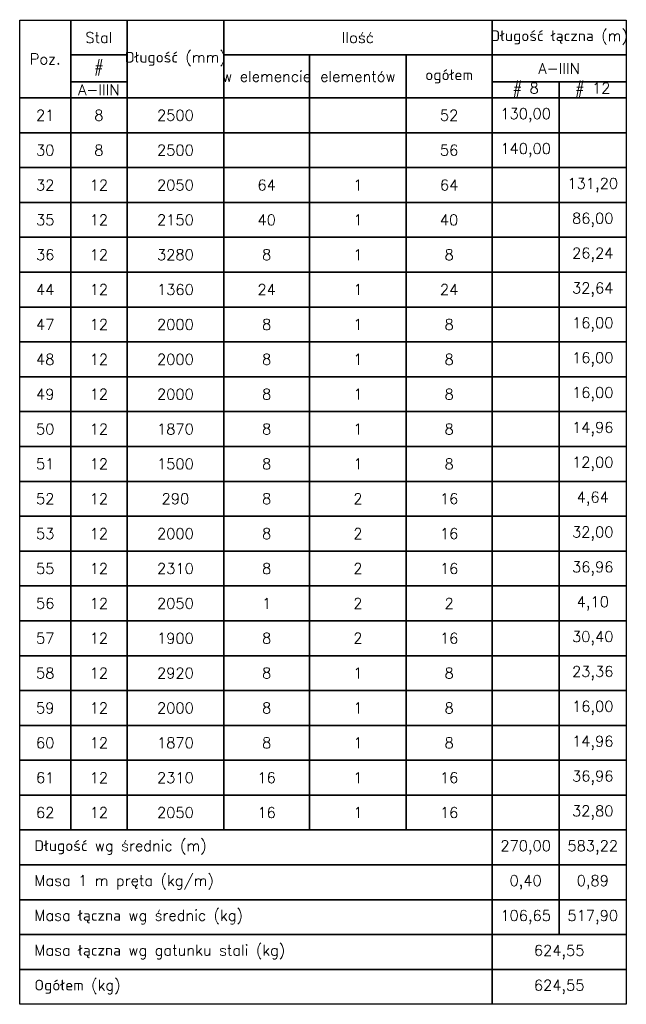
# Model space of a CAD drawing. Extents: x 40861 to 114399, y -71497 to -5875.
# Tile 39 of 45: x 108867 to 111127, y -32484 to -28812. Entities that reach past the tile are written whole.
import ezdxf

# ---------------------------------------------------------------- set-up
doc = ezdxf.new("R2010")
doc.units = 0
doc.header["$LTSCALE"] = 10
doc.header["$MEASUREMENT"] = 0
doc.layers.add('RCAD_tabele zbrojenia', color=7, linetype='Continuous')
doc.styles.add('style2', font='simplex.shx', dxfattribs={"height": 40})

msp = doc.modelspace()

# ---------------------------------------------------------------- linework, layer by layer
at = {"layer": 'RCAD_tabele zbrojenia', "color": 242}
for p, q in [((108867.47354, -28813.97215), (111127.47354, -28813.97215)), ((108867.47354, -32483.97215), (108867.47354, -28813.97215)), ((108867.47354, -28813.97215), (109057.47354, -28813.97215)), ((108867.47354, -29103.97215), (108867.47354, -28813.97215)), ((109057.47354, -28813.97215), (109057.47354, -29103.97215)), ((109057.47354, -28813.97215), (109267.47354, -28813.97215)), ((109057.47354, -28943.97215), (109057.47354, -28813.97215)), ((109267.47354, -28813.97215), (109627.47354, -28813.97215)), ((109267.47354, -29103.97215), (109267.47354, -28813.97215)), ((109267.47354, -28813.97215), (109267.47354, -28943.97215)), ((109627.47354, -28813.97215), (109627.47354, -29103.97215)), ((109627.47354, -28813.97215), (110627.47354, -28813.97215)), ((109627.47354, -28943.97215), (109627.47354, -28813.97215)), ((110627.47354, -28813.97215), (110627.47354, -28943.97215)), ((110627.47354, -28813.97215), (111127.47354, -28813.97215)), ((110627.47354, -28943.97215), (110627.47354, -28813.97215)), ((111127.47354, -28813.97215), (111127.47354, -32483.97215)), ((111127.47354, -28813.97215), (111127.47354, -28943.97215)), ((109267.47354, -28943.97215), (109057.47354, -28943.97215)), ((109057.47354, -28943.97215), (109267.47354, -28943.97215)), ((109057.47354, -29043.97215), (109057.47354, -28943.97215)), ((109267.47354, -28943.97215), (109267.47354, -29043.97215)), ((110627.47354, -28943.97215), (109627.47354, -28943.97215)), ((109627.47354, -28943.97215), (109947.47354, -28943.97215)), ((109627.47354, -29103.97215), (109627.47354, -28943.97215)), ((109947.47354, -28943.97215), (110307.47354, -28943.97215)), ((109947.47354, -29103.97215), (109947.47354, -28943.97215)), ((109947.47354, -28943.97215), (109947.47354, -29103.97215)), ((110307.47354, -28943.97215), (110627.47354, -28943.97215)), ((110307.47354, -29103.97215), (110307.47354, -28943.97215)), ((110307.47354, -28943.97215), (110307.47354, -29103.97215)), ((110627.47354, -28943.97215), (110627.47354, -29103.97215)), ((111127.47354, -28943.97215), (110627.47354, -28943.97215)), ((110627.47354, -28943.97215), (111127.47354, -28943.97215)), ((110627.47354, -29043.97215), (110627.47354, -28943.97215)), ((111127.47354, -28943.97215), (111127.47354, -29043.97215)), ((109267.47354, -29043.97215), (109057.47354, -29043.97215)), ((109057.47354, -29043.97215), (109267.47354, -29043.97215)), ((109057.47354, -29103.97215), (109057.47354, -29043.97215)), ((109267.47354, -29043.97215), (109267.47354, -29103.97215)), ((111127.47354, -29043.97215), (110627.47354, -29043.97215)), ((110627.47354, -29043.97215), (110877.47354, -29043.97215)), ((110627.47354, -29103.97215), (110627.47354, -29043.97215)), ((110877.47354, -29043.97215), (110877.47354, -29103.97215)), ((110877.47354, -29043.97215), (111127.47354, -29043.97215)), ((110877.47354, -29103.97215), (110877.47354, -29043.97215)), ((111127.47354, -29043.97215), (111127.47354, -29103.97215)), ((109057.47354, -29103.97215), (108867.47354, -29103.97215)), ((108867.47354, -29103.97215), (109057.47354, -29103.97215)), ((108867.47354, -29233.97215), (108867.47354, -29103.97215)), ((109267.47354, -29103.97215), (109057.47354, -29103.97215)), ((109057.47354, -29103.97215), (109057.47354, -29233.97215)), ((109057.47354, -29103.97215), (109267.47354, -29103.97215)), ((109057.47354, -29233.97215), (109057.47354, -29103.97215)), ((109627.47354, -29103.97215), (109267.47354, -29103.97215)), ((109267.47354, -29103.97215), (109267.47354, -29233.97215)), ((109267.47354, -29103.97215), (109627.47354, -29103.97215)), ((109267.47354, -29233.97215), (109267.47354, -29103.97215)), ((109947.47354, -29103.97215), (109627.47354, -29103.97215)), ((109627.47354, -29103.97215), (109627.47354, -29233.97215)), ((109627.47354, -29103.97215), (109947.47354, -29103.97215)), ((109627.47354, -29233.97215), (109627.47354, -29103.97215)), ((110307.47354, -29103.97215), (109947.47354, -29103.97215)), ((109947.47354, -29103.97215), (109947.47354, -29233.97215)), ((109947.47354, -29103.97215), (110307.47354, -29103.97215)), ((109947.47354, -29233.97215), (109947.47354, -29103.97215)), ((110627.47354, -29103.97215), (110307.47354, -29103.97215)), ((110307.47354, -29103.97215), (110307.47354, -29233.97215)), ((110307.47354, -29103.97215), (110627.47354, -29103.97215)), ((110307.47354, -29233.97215), (110307.47354, -29103.97215)), ((110877.47354, -29103.97215), (110627.47354, -29103.97215)), ((110627.47354, -29103.97215), (110627.47354, -29233.97215)), ((110627.47354, -29103.97215), (110877.47354, -29103.97215)), ((110627.47354, -29233.97215), (110627.47354, -29103.97215)), ((111127.47354, -29103.97215), (110877.47354, -29103.97215)), ((110877.47354, -29103.97215), (110877.47354, -29233.97215)), ((110877.47354, -29103.97215), (111127.47354, -29103.97215)), ((110877.47354, -29233.97215), (110877.47354, -29103.97215)), ((111127.47354, -29103.97215), (111127.47354, -29233.97215)), ((109057.47354, -29233.97215), (108867.47354, -29233.97215)), ((108867.47354, -29233.97215), (109057.47354, -29233.97215)), ((108867.47354, -29363.97215), (108867.47354, -29233.97215)), ((109267.47354, -29233.97215), (109057.47354, -29233.97215)), ((109057.47354, -29233.97215), (109057.47354, -29363.97215)), ((109057.47354, -29233.97215), (109267.47354, -29233.97215)), ((109057.47354, -29363.97215), (109057.47354, -29233.97215)), ((109627.47354, -29233.97215), (109267.47354, -29233.97215)), ((109267.47354, -29233.97215), (109267.47354, -29363.97215)), ((109267.47354, -29233.97215), (109627.47354, -29233.97215)), ((109267.47354, -29363.97215), (109267.47354, -29233.97215)), ((109947.47354, -29233.97215), (109627.47354, -29233.97215)), ((109627.47354, -29233.97215), (109627.47354, -29363.97215)), ((109627.47354, -29233.97215), (109947.47354, -29233.97215)), ((109627.47354, -29363.97215), (109627.47354, -29233.97215)), ((110307.47354, -29233.97215), (109947.47354, -29233.97215)), ((109947.47354, -29233.97215), (109947.47354, -29363.97215)), ((109947.47354, -29233.97215), (110307.47354, -29233.97215)), ((109947.47354, -29363.97215), (109947.47354, -29233.97215)), ((110627.47354, -29233.97215), (110307.47354, -29233.97215)), ((110307.47354, -29233.97215), (110307.47354, -29363.97215)), ((110307.47354, -29233.97215), (110627.47354, -29233.97215)), ((110307.47354, -29363.97215), (110307.47354, -29233.97215)), ((110877.47354, -29233.97215), (110627.47354, -29233.97215)), ((110627.47354, -29233.97215), (110627.47354, -29363.97215)), ((110627.47354, -29233.97215), (110877.47354, -29233.97215)), ((110627.47354, -29363.97215), (110627.47354, -29233.97215)), ((111127.47354, -29233.97215), (110877.47354, -29233.97215)), ((110877.47354, -29233.97215), (110877.47354, -29363.97215)), ((110877.47354, -29233.97215), (111127.47354, -29233.97215)), ((110877.47354, -29363.97215), (110877.47354, -29233.97215)), ((111127.47354, -29233.97215), (111127.47354, -29363.97215)), ((109057.47354, -29363.97215), (108867.47354, -29363.97215)), ((108867.47354, -29363.97215), (109057.47354, -29363.97215)), ((108867.47354, -29493.97215), (108867.47354, -29363.97215)), ((109267.47354, -29363.97215), (109057.47354, -29363.97215)), ((109057.47354, -29363.97215), (109057.47354, -29493.97215)), ((109057.47354, -29363.97215), (109267.47354, -29363.97215)), ((109057.47354, -29493.97215), (109057.47354, -29363.97215)), ((109627.47354, -29363.97215), (109267.47354, -29363.97215)), ((109267.47354, -29363.97215), (109267.47354, -29493.97215)), ((109267.47354, -29363.97215), (109627.47354, -29363.97215)), ((109267.47354, -29493.97215), (109267.47354, -29363.97215)), ((109947.47354, -29363.97215), (109627.47354, -29363.97215)), ((109627.47354, -29363.97215), (109627.47354, -29493.97215)), ((109627.47354, -29363.97215), (109947.47354, -29363.97215)), ((109627.47354, -29493.97215), (109627.47354, -29363.97215)), ((110307.47354, -29363.97215), (109947.47354, -29363.97215)), ((109947.47354, -29363.97215), (109947.47354, -29493.97215)), ((109947.47354, -29363.97215), (110307.47354, -29363.97215)), ((109947.47354, -29493.97215), (109947.47354, -29363.97215)), ((110627.47354, -29363.97215), (110307.47354, -29363.97215)), ((110307.47354, -29363.97215), (110307.47354, -29493.97215)), ((110307.47354, -29363.97215), (110627.47354, -29363.97215)), ((110307.47354, -29493.97215), (110307.47354, -29363.97215)), ((110877.47354, -29363.97215), (110627.47354, -29363.97215)), ((110627.47354, -29363.97215), (110627.47354, -29493.97215)), ((110627.47354, -29363.97215), (110877.47354, -29363.97215)), ((110627.47354, -29493.97215), (110627.47354, -29363.97215)), ((111127.47354, -29363.97215), (110877.47354, -29363.97215)), ((110877.47354, -29363.97215), (110877.47354, -29493.97215)), ((110877.47354, -29363.97215), (111127.47354, -29363.97215)), ((110877.47354, -29493.97215), (110877.47354, -29363.97215)), ((111127.47354, -29363.97215), (111127.47354, -29493.97215)), ((109057.47354, -29493.97215), (108867.47354, -29493.97215)), ((108867.47354, -29493.97215), (109057.47354, -29493.97215)), ((108867.47354, -29623.97215), (108867.47354, -29493.97215)), ((109267.47354, -29493.97215), (109057.47354, -29493.97215)), ((109057.47354, -29493.97215), (109057.47354, -29623.97215)), ((109057.47354, -29493.97215), (109267.47354, -29493.97215)), ((109057.47354, -29623.97215), (109057.47354, -29493.97215)), ((109627.47354, -29493.97215), (109267.47354, -29493.97215)), ((109267.47354, -29493.97215), (109267.47354, -29623.97215)), ((109267.47354, -29493.97215), (109627.47354, -29493.97215)), ((109267.47354, -29623.97215), (109267.47354, -29493.97215)), ((109947.47354, -29493.97215), (109627.47354, -29493.97215)), ((109627.47354, -29493.97215), (109627.47354, -29623.97215)), ((109627.47354, -29493.97215), (109947.47354, -29493.97215)), ((109627.47354, -29623.97215), (109627.47354, -29493.97215)), ((110307.47354, -29493.97215), (109947.47354, -29493.97215)), ((109947.47354, -29493.97215), (109947.47354, -29623.97215)), ((109947.47354, -29493.97215), (110307.47354, -29493.97215)), ((109947.47354, -29623.97215), (109947.47354, -29493.97215)), ((110627.47354, -29493.97215), (110307.47354, -29493.97215)), ((110307.47354, -29493.97215), (110307.47354, -29623.97215)), ((110307.47354, -29493.97215), (110627.47354, -29493.97215)), ((110307.47354, -29623.97215), (110307.47354, -29493.97215)), ((110877.47354, -29493.97215), (110627.47354, -29493.97215)), ((110627.47354, -29493.97215), (110627.47354, -29623.97215)), ((110627.47354, -29493.97215), (110877.47354, -29493.97215)), ((110627.47354, -29623.97215), (110627.47354, -29493.97215)), ((111127.47354, -29493.97215), (110877.47354, -29493.97215)), ((110877.47354, -29493.97215), (110877.47354, -29623.97215)), ((110877.47354, -29493.97215), (111127.47354, -29493.97215)), ((110877.47354, -29623.97215), (110877.47354, -29493.97215)), ((111127.47354, -29493.97215), (111127.47354, -29623.97215)), ((109057.47354, -29623.97215), (108867.47354, -29623.97215)), ((108867.47354, -29623.97215), (109057.47354, -29623.97215)), ((108867.47354, -29753.97215), (108867.47354, -29623.97215)), ((109267.47354, -29623.97215), (109057.47354, -29623.97215)), ((109057.47354, -29623.97215), (109057.47354, -29753.97215)), ((109057.47354, -29623.97215), (109267.47354, -29623.97215)), ((109057.47354, -29753.97215), (109057.47354, -29623.97215)), ((109627.47354, -29623.97215), (109267.47354, -29623.97215)), ((109267.47354, -29623.97215), (109267.47354, -29753.97215)), ((109267.47354, -29623.97215), (109627.47354, -29623.97215)), ((109267.47354, -29753.97215), (109267.47354, -29623.97215)), ((109947.47354, -29623.97215), (109627.47354, -29623.97215)), ((109627.47354, -29623.97215), (109627.47354, -29753.97215)), ((109627.47354, -29623.97215), (109947.47354, -29623.97215)), ((109627.47354, -29753.97215), (109627.47354, -29623.97215)), ((110307.47354, -29623.97215), (109947.47354, -29623.97215)), ((109947.47354, -29623.97215), (109947.47354, -29753.97215)), ((109947.47354, -29623.97215), (110307.47354, -29623.97215)), ((109947.47354, -29753.97215), (109947.47354, -29623.97215)), ((110627.47354, -29623.97215), (110307.47354, -29623.97215)), ((110307.47354, -29623.97215), (110307.47354, -29753.97215)), ((110307.47354, -29623.97215), (110627.47354, -29623.97215)), ((110307.47354, -29753.97215), (110307.47354, -29623.97215)), ((110877.47354, -29623.97215), (110627.47354, -29623.97215)), ((110627.47354, -29623.97215), (110627.47354, -29753.97215)), ((110627.47354, -29623.97215), (110877.47354, -29623.97215)), ((110627.47354, -29753.97215), (110627.47354, -29623.97215)), ((111127.47354, -29623.97215), (110877.47354, -29623.97215)), ((110877.47354, -29623.97215), (110877.47354, -29753.97215)), ((110877.47354, -29623.97215), (111127.47354, -29623.97215)), ((110877.47354, -29753.97215), (110877.47354, -29623.97215)), ((111127.47354, -29623.97215), (111127.47354, -29753.97215)), ((109057.47354, -29753.97215), (108867.47354, -29753.97215)), ((108867.47354, -29753.97215), (109057.47354, -29753.97215)), ((108867.47354, -29883.97215), (108867.47354, -29753.97215)), ((109267.47354, -29753.97215), (109057.47354, -29753.97215)), ((109057.47354, -29753.97215), (109057.47354, -29883.97215)), ((109057.47354, -29753.97215), (109267.47354, -29753.97215)), ((109057.47354, -29883.97215), (109057.47354, -29753.97215)), ((109627.47354, -29753.97215), (109267.47354, -29753.97215)), ((109267.47354, -29753.97215), (109267.47354, -29883.97215)), ((109267.47354, -29753.97215), (109627.47354, -29753.97215)), ((109267.47354, -29883.97215), (109267.47354, -29753.97215)), ((109947.47354, -29753.97215), (109627.47354, -29753.97215)), ((109627.47354, -29753.97215), (109627.47354, -29883.97215)), ((109627.47354, -29753.97215), (109947.47354, -29753.97215)), ((109627.47354, -29883.97215), (109627.47354, -29753.97215)), ((110307.47354, -29753.97215), (109947.47354, -29753.97215)), ((109947.47354, -29753.97215), (109947.47354, -29883.97215)), ((109947.47354, -29753.97215), (110307.47354, -29753.97215)), ((109947.47354, -29883.97215), (109947.47354, -29753.97215)), ((110627.47354, -29753.97215), (110307.47354, -29753.97215)), ((110307.47354, -29753.97215), (110307.47354, -29883.97215)), ((110307.47354, -29753.97215), (110627.47354, -29753.97215)), ((110307.47354, -29883.97215), (110307.47354, -29753.97215)), ((110877.47354, -29753.97215), (110627.47354, -29753.97215)), ((110627.47354, -29753.97215), (110627.47354, -29883.97215)), ((110627.47354, -29753.97215), (110877.47354, -29753.97215)), ((110627.47354, -29883.97215), (110627.47354, -29753.97215)), ((111127.47354, -29753.97215), (110877.47354, -29753.97215)), ((110877.47354, -29753.97215), (110877.47354, -29883.97215)), ((110877.47354, -29753.97215), (111127.47354, -29753.97215)), ((110877.47354, -29883.97215), (110877.47354, -29753.97215)), ((111127.47354, -29753.97215), (111127.47354, -29883.97215)), ((109057.47354, -29883.97215), (108867.47354, -29883.97215)), ((108867.47354, -29883.97215), (109057.47354, -29883.97215)), ((108867.47354, -30013.97215), (108867.47354, -29883.97215)), ((109267.47354, -29883.97215), (109057.47354, -29883.97215)), ((109057.47354, -29883.97215), (109057.47354, -30013.97215)), ((109057.47354, -29883.97215), (109267.47354, -29883.97215)), ((109057.47354, -30013.97215), (109057.47354, -29883.97215)), ((109627.47354, -29883.97215), (109267.47354, -29883.97215)), ((109267.47354, -29883.97215), (109267.47354, -30013.97215)), ((109267.47354, -29883.97215), (109627.47354, -29883.97215)), ((109267.47354, -30013.97215), (109267.47354, -29883.97215)), ((109947.47354, -29883.97215), (109627.47354, -29883.97215)), ((109627.47354, -29883.97215), (109627.47354, -30013.97215)), ((109627.47354, -29883.97215), (109947.47354, -29883.97215)), ((109627.47354, -30013.97215), (109627.47354, -29883.97215)), ((110307.47354, -29883.97215), (109947.47354, -29883.97215)), ((109947.47354, -29883.97215), (109947.47354, -30013.97215)), ((109947.47354, -29883.97215), (110307.47354, -29883.97215)), ((109947.47354, -30013.97215), (109947.47354, -29883.97215)), ((110627.47354, -29883.97215), (110307.47354, -29883.97215)), ((110307.47354, -29883.97215), (110307.47354, -30013.97215)), ((110307.47354, -29883.97215), (110627.47354, -29883.97215)), ((110307.47354, -30013.97215), (110307.47354, -29883.97215)), ((110877.47354, -29883.97215), (110627.47354, -29883.97215)), ((110627.47354, -29883.97215), (110627.47354, -30013.97215)), ((110627.47354, -29883.97215), (110877.47354, -29883.97215)), ((110627.47354, -30013.97215), (110627.47354, -29883.97215)), ((111127.47354, -29883.97215), (110877.47354, -29883.97215)), ((110877.47354, -29883.97215), (110877.47354, -30013.97215)), ((110877.47354, -29883.97215), (111127.47354, -29883.97215)), ((110877.47354, -30013.97215), (110877.47354, -29883.97215)), ((111127.47354, -29883.97215), (111127.47354, -30013.97215)), ((109057.47354, -30013.97215), (108867.47354, -30013.97215)), ((108867.47354, -30013.97215), (109057.47354, -30013.97215)), ((108867.47354, -30143.97215), (108867.47354, -30013.97215)), ((109267.47354, -30013.97215), (109057.47354, -30013.97215)), ((109057.47354, -30013.97215), (109057.47354, -30143.97215)), ((109057.47354, -30013.97215), (109267.47354, -30013.97215)), ((109057.47354, -30143.97215), (109057.47354, -30013.97215)), ((109627.47354, -30013.97215), (109267.47354, -30013.97215)), ((109267.47354, -30013.97215), (109267.47354, -30143.97215)), ((109267.47354, -30013.97215), (109627.47354, -30013.97215)), ((109267.47354, -30143.97215), (109267.47354, -30013.97215)), ((109947.47354, -30013.97215), (109627.47354, -30013.97215)), ((109627.47354, -30013.97215), (109627.47354, -30143.97215)), ((109627.47354, -30013.97215), (109947.47354, -30013.97215)), ((109627.47354, -30143.97215), (109627.47354, -30013.97215)), ((110307.47354, -30013.97215), (109947.47354, -30013.97215)), ((109947.47354, -30013.97215), (109947.47354, -30143.97215)), ((109947.47354, -30013.97215), (110307.47354, -30013.97215)), ((109947.47354, -30143.97215), (109947.47354, -30013.97215)), ((110627.47354, -30013.97215), (110307.47354, -30013.97215)), ((110307.47354, -30013.97215), (110307.47354, -30143.97215)), ((110307.47354, -30013.97215), (110627.47354, -30013.97215)), ((110307.47354, -30143.97215), (110307.47354, -30013.97215)), ((110877.47354, -30013.97215), (110627.47354, -30013.97215)), ((110627.47354, -30013.97215), (110627.47354, -30143.97215)), ((110627.47354, -30013.97215), (110877.47354, -30013.97215)), ((110627.47354, -30143.97215), (110627.47354, -30013.97215)), ((111127.47354, -30013.97215), (110877.47354, -30013.97215)), ((110877.47354, -30013.97215), (110877.47354, -30143.97215)), ((110877.47354, -30013.97215), (111127.47354, -30013.97215)), ((110877.47354, -30143.97215), (110877.47354, -30013.97215)), ((111127.47354, -30013.97215), (111127.47354, -30143.97215)), ((109057.47354, -30143.97215), (108867.47354, -30143.97215)), ((108867.47354, -30143.97215), (109057.47354, -30143.97215)), ((108867.47354, -30273.97215), (108867.47354, -30143.97215)), ((109267.47354, -30143.97215), (109057.47354, -30143.97215)), ((109057.47354, -30143.97215), (109057.47354, -30273.97215)), ((109057.47354, -30143.97215), (109267.47354, -30143.97215)), ((109057.47354, -30273.97215), (109057.47354, -30143.97215)), ((109627.47354, -30143.97215), (109267.47354, -30143.97215)), ((109267.47354, -30143.97215), (109267.47354, -30273.97215)), ((109267.47354, -30143.97215), (109627.47354, -30143.97215)), ((109267.47354, -30273.97215), (109267.47354, -30143.97215)), ((109947.47354, -30143.97215), (109627.47354, -30143.97215)), ((109627.47354, -30143.97215), (109627.47354, -30273.97215)), ((109627.47354, -30143.97215), (109947.47354, -30143.97215)), ((109627.47354, -30273.97215), (109627.47354, -30143.97215)), ((110307.47354, -30143.97215), (109947.47354, -30143.97215)), ((109947.47354, -30143.97215), (109947.47354, -30273.97215)), ((109947.47354, -30143.97215), (110307.47354, -30143.97215)), ((109947.47354, -30273.97215), (109947.47354, -30143.97215)), ((110627.47354, -30143.97215), (110307.47354, -30143.97215)), ((110307.47354, -30143.97215), (110307.47354, -30273.97215)), ((110307.47354, -30143.97215), (110627.47354, -30143.97215)), ((110307.47354, -30273.97215), (110307.47354, -30143.97215)), ((110877.47354, -30143.97215), (110627.47354, -30143.97215)), ((110627.47354, -30143.97215), (110627.47354, -30273.97215)), ((110627.47354, -30143.97215), (110877.47354, -30143.97215)), ((110627.47354, -30273.97215), (110627.47354, -30143.97215)), ((111127.47354, -30143.97215), (110877.47354, -30143.97215)), ((110877.47354, -30143.97215), (110877.47354, -30273.97215)), ((110877.47354, -30143.97215), (111127.47354, -30143.97215)), ((110877.47354, -30273.97215), (110877.47354, -30143.97215)), ((111127.47354, -30143.97215), (111127.47354, -30273.97215)), ((109057.47354, -30273.97215), (108867.47354, -30273.97215)), ((108867.47354, -30273.97215), (109057.47354, -30273.97215)), ((108867.47354, -30403.97215), (108867.47354, -30273.97215)), ((109267.47354, -30273.97215), (109057.47354, -30273.97215)), ((109057.47354, -30273.97215), (109057.47354, -30403.97215)), ((109057.47354, -30273.97215), (109267.47354, -30273.97215)), ((109057.47354, -30403.97215), (109057.47354, -30273.97215)), ((109627.47354, -30273.97215), (109267.47354, -30273.97215)), ((109267.47354, -30273.97215), (109267.47354, -30403.97215)), ((109267.47354, -30273.97215), (109627.47354, -30273.97215)), ((109267.47354, -30403.97215), (109267.47354, -30273.97215)), ((109947.47354, -30273.97215), (109627.47354, -30273.97215)), ((109627.47354, -30273.97215), (109627.47354, -30403.97215)), ((109627.47354, -30273.97215), (109947.47354, -30273.97215)), ((109627.47354, -30403.97215), (109627.47354, -30273.97215)), ((110307.47354, -30273.97215), (109947.47354, -30273.97215)), ((109947.47354, -30273.97215), (109947.47354, -30403.97215)), ((109947.47354, -30273.97215), (110307.47354, -30273.97215)), ((109947.47354, -30403.97215), (109947.47354, -30273.97215)), ((110627.47354, -30273.97215), (110307.47354, -30273.97215)), ((110307.47354, -30273.97215), (110307.47354, -30403.97215)), ((110307.47354, -30273.97215), (110627.47354, -30273.97215)), ((110307.47354, -30403.97215), (110307.47354, -30273.97215)), ((110877.47354, -30273.97215), (110627.47354, -30273.97215)), ((110627.47354, -30273.97215), (110627.47354, -30403.97215)), ((110627.47354, -30273.97215), (110877.47354, -30273.97215)), ((110627.47354, -30403.97215), (110627.47354, -30273.97215)), ((111127.47354, -30273.97215), (110877.47354, -30273.97215)), ((110877.47354, -30273.97215), (110877.47354, -30403.97215)), ((110877.47354, -30273.97215), (111127.47354, -30273.97215)), ((110877.47354, -30403.97215), (110877.47354, -30273.97215)), ((111127.47354, -30273.97215), (111127.47354, -30403.97215)), ((109057.47354, -30403.97215), (108867.47354, -30403.97215)), ((108867.47354, -30403.97215), (109057.47354, -30403.97215)), ((108867.47354, -30533.97215), (108867.47354, -30403.97215)), ((109267.47354, -30403.97215), (109057.47354, -30403.97215)), ((109057.47354, -30403.97215), (109057.47354, -30533.97215)), ((109057.47354, -30403.97215), (109267.47354, -30403.97215)), ((109057.47354, -30533.97215), (109057.47354, -30403.97215)), ((109627.47354, -30403.97215), (109267.47354, -30403.97215)), ((109267.47354, -30403.97215), (109267.47354, -30533.97215)), ((109267.47354, -30403.97215), (109627.47354, -30403.97215)), ((109267.47354, -30533.97215), (109267.47354, -30403.97215)), ((109947.47354, -30403.97215), (109627.47354, -30403.97215)), ((109627.47354, -30403.97215), (109627.47354, -30533.97215)), ((109627.47354, -30403.97215), (109947.47354, -30403.97215)), ((109627.47354, -30533.97215), (109627.47354, -30403.97215)), ((110307.47354, -30403.97215), (109947.47354, -30403.97215)), ((109947.47354, -30403.97215), (109947.47354, -30533.97215)), ((109947.47354, -30403.97215), (110307.47354, -30403.97215)), ((109947.47354, -30533.97215), (109947.47354, -30403.97215)), ((110627.47354, -30403.97215), (110307.47354, -30403.97215)), ((110307.47354, -30403.97215), (110307.47354, -30533.97215)), ((110307.47354, -30403.97215), (110627.47354, -30403.97215)), ((110307.47354, -30533.97215), (110307.47354, -30403.97215)), ((110877.47354, -30403.97215), (110627.47354, -30403.97215)), ((110627.47354, -30403.97215), (110627.47354, -30533.97215)), ((110627.47354, -30403.97215), (110877.47354, -30403.97215)), ((110627.47354, -30533.97215), (110627.47354, -30403.97215)), ((111127.47354, -30403.97215), (110877.47354, -30403.97215)), ((110877.47354, -30403.97215), (110877.47354, -30533.97215)), ((110877.47354, -30403.97215), (111127.47354, -30403.97215)), ((110877.47354, -30533.97215), (110877.47354, -30403.97215)), ((111127.47354, -30403.97215), (111127.47354, -30533.97215)), ((109057.47354, -30533.97215), (108867.47354, -30533.97215)), ((108867.47354, -30533.97215), (109057.47354, -30533.97215)), ((108867.47354, -30663.97215), (108867.47354, -30533.97215)), ((109267.47354, -30533.97215), (109057.47354, -30533.97215)), ((109057.47354, -30533.97215), (109057.47354, -30663.97215)), ((109057.47354, -30533.97215), (109267.47354, -30533.97215)), ((109057.47354, -30663.97215), (109057.47354, -30533.97215)), ((109627.47354, -30533.97215), (109267.47354, -30533.97215)), ((109267.47354, -30533.97215), (109267.47354, -30663.97215)), ((109267.47354, -30533.97215), (109627.47354, -30533.97215)), ((109267.47354, -30663.97215), (109267.47354, -30533.97215)), ((109947.47354, -30533.97215), (109627.47354, -30533.97215)), ((109627.47354, -30533.97215), (109627.47354, -30663.97215)), ((109627.47354, -30533.97215), (109947.47354, -30533.97215)), ((109627.47354, -30663.97215), (109627.47354, -30533.97215)), ((110307.47354, -30533.97215), (109947.47354, -30533.97215)), ((109947.47354, -30533.97215), (109947.47354, -30663.97215)), ((109947.47354, -30533.97215), (110307.47354, -30533.97215)), ((109947.47354, -30663.97215), (109947.47354, -30533.97215)), ((110627.47354, -30533.97215), (110307.47354, -30533.97215)), ((110307.47354, -30533.97215), (110307.47354, -30663.97215)), ((110307.47354, -30533.97215), (110627.47354, -30533.97215)), ((110307.47354, -30663.97215), (110307.47354, -30533.97215)), ((110877.47354, -30533.97215), (110627.47354, -30533.97215)), ((110627.47354, -30533.97215), (110627.47354, -30663.97215)), ((110627.47354, -30533.97215), (110877.47354, -30533.97215)), ((110627.47354, -30663.97215), (110627.47354, -30533.97215)), ((111127.47354, -30533.97215), (110877.47354, -30533.97215)), ((110877.47354, -30533.97215), (110877.47354, -30663.97215)), ((110877.47354, -30533.97215), (111127.47354, -30533.97215)), ((110877.47354, -30663.97215), (110877.47354, -30533.97215)), ((111127.47354, -30533.97215), (111127.47354, -30663.97215)), ((109057.47354, -30663.97215), (108867.47354, -30663.97215)), ((108867.47354, -30663.97215), (109057.47354, -30663.97215)), ((108867.47354, -30793.97215), (108867.47354, -30663.97215)), ((109267.47354, -30663.97215), (109057.47354, -30663.97215)), ((109057.47354, -30663.97215), (109057.47354, -30793.97215)), ((109057.47354, -30663.97215), (109267.47354, -30663.97215)), ((109057.47354, -30793.97215), (109057.47354, -30663.97215)), ((109627.47354, -30663.97215), (109267.47354, -30663.97215)), ((109267.47354, -30663.97215), (109267.47354, -30793.97215)), ((109267.47354, -30663.97215), (109627.47354, -30663.97215)), ((109267.47354, -30793.97215), (109267.47354, -30663.97215)), ((109947.47354, -30663.97215), (109627.47354, -30663.97215)), ((109627.47354, -30663.97215), (109627.47354, -30793.97215)), ((109627.47354, -30663.97215), (109947.47354, -30663.97215)), ((109627.47354, -30793.97215), (109627.47354, -30663.97215)), ((110307.47354, -30663.97215), (109947.47354, -30663.97215)), ((109947.47354, -30663.97215), (109947.47354, -30793.97215)), ((109947.47354, -30663.97215), (110307.47354, -30663.97215)), ((109947.47354, -30793.97215), (109947.47354, -30663.97215)), ((110627.47354, -30663.97215), (110307.47354, -30663.97215)), ((110307.47354, -30663.97215), (110307.47354, -30793.97215)), ((110307.47354, -30663.97215), (110627.47354, -30663.97215)), ((110307.47354, -30793.97215), (110307.47354, -30663.97215)), ((110877.47354, -30663.97215), (110627.47354, -30663.97215)), ((110627.47354, -30663.97215), (110627.47354, -30793.97215)), ((110627.47354, -30663.97215), (110877.47354, -30663.97215)), ((110627.47354, -30793.97215), (110627.47354, -30663.97215)), ((111127.47354, -30663.97215), (110877.47354, -30663.97215)), ((110877.47354, -30663.97215), (110877.47354, -30793.97215)), ((110877.47354, -30663.97215), (111127.47354, -30663.97215)), ((110877.47354, -30793.97215), (110877.47354, -30663.97215)), ((111127.47354, -30663.97215), (111127.47354, -30793.97215)), ((109057.47354, -30793.97215), (108867.47354, -30793.97215)), ((108867.47354, -30793.97215), (109057.47354, -30793.97215)), ((108867.47354, -30923.97215), (108867.47354, -30793.97215)), ((109267.47354, -30793.97215), (109057.47354, -30793.97215)), ((109057.47354, -30793.97215), (109057.47354, -30923.97215)), ((109057.47354, -30793.97215), (109267.47354, -30793.97215)), ((109057.47354, -30923.97215), (109057.47354, -30793.97215)), ((109627.47354, -30793.97215), (109267.47354, -30793.97215)), ((109267.47354, -30793.97215), (109267.47354, -30923.97215)), ((109267.47354, -30793.97215), (109627.47354, -30793.97215)), ((109267.47354, -30923.97215), (109267.47354, -30793.97215)), ((109947.47354, -30793.97215), (109627.47354, -30793.97215)), ((109627.47354, -30793.97215), (109627.47354, -30923.97215)), ((109627.47354, -30793.97215), (109947.47354, -30793.97215)), ((109627.47354, -30923.97215), (109627.47354, -30793.97215)), ((110307.47354, -30793.97215), (109947.47354, -30793.97215)), ((109947.47354, -30793.97215), (109947.47354, -30923.97215)), ((109947.47354, -30793.97215), (110307.47354, -30793.97215)), ((109947.47354, -30923.97215), (109947.47354, -30793.97215)), ((110627.47354, -30793.97215), (110307.47354, -30793.97215)), ((110307.47354, -30793.97215), (110307.47354, -30923.97215)), ((110307.47354, -30793.97215), (110627.47354, -30793.97215)), ((110307.47354, -30923.97215), (110307.47354, -30793.97215)), ((110877.47354, -30793.97215), (110627.47354, -30793.97215)), ((110627.47354, -30793.97215), (110627.47354, -30923.97215)), ((110627.47354, -30793.97215), (110877.47354, -30793.97215)), ((110627.47354, -30923.97215), (110627.47354, -30793.97215)), ((111127.47354, -30793.97215), (110877.47354, -30793.97215)), ((110877.47354, -30793.97215), (110877.47354, -30923.97215)), ((110877.47354, -30793.97215), (111127.47354, -30793.97215)), ((110877.47354, -30923.97215), (110877.47354, -30793.97215)), ((111127.47354, -30793.97215), (111127.47354, -30923.97215)), ((109057.47354, -30923.97215), (108867.47354, -30923.97215)), ((108867.47354, -30923.97215), (109057.47354, -30923.97215)), ((108867.47354, -31053.97215), (108867.47354, -30923.97215)), ((109267.47354, -30923.97215), (109057.47354, -30923.97215)), ((109057.47354, -30923.97215), (109057.47354, -31053.97215)), ((109057.47354, -30923.97215), (109267.47354, -30923.97215)), ((109057.47354, -31053.97215), (109057.47354, -30923.97215)), ((109627.47354, -30923.97215), (109267.47354, -30923.97215)), ((109267.47354, -30923.97215), (109267.47354, -31053.97215)), ((109267.47354, -30923.97215), (109627.47354, -30923.97215)), ((109267.47354, -31053.97215), (109267.47354, -30923.97215)), ((109947.47354, -30923.97215), (109627.47354, -30923.97215)), ((109627.47354, -30923.97215), (109627.47354, -31053.97215)), ((109627.47354, -30923.97215), (109947.47354, -30923.97215)), ((109627.47354, -31053.97215), (109627.47354, -30923.97215)), ((110307.47354, -30923.97215), (109947.47354, -30923.97215)), ((109947.47354, -30923.97215), (109947.47354, -31053.97215)), ((109947.47354, -30923.97215), (110307.47354, -30923.97215)), ((109947.47354, -31053.97215), (109947.47354, -30923.97215)), ((110627.47354, -30923.97215), (110307.47354, -30923.97215)), ((110307.47354, -30923.97215), (110307.47354, -31053.97215)), ((110307.47354, -30923.97215), (110627.47354, -30923.97215)), ((110307.47354, -31053.97215), (110307.47354, -30923.97215)), ((110877.47354, -30923.97215), (110627.47354, -30923.97215)), ((110627.47354, -30923.97215), (110627.47354, -31053.97215)), ((110627.47354, -30923.97215), (110877.47354, -30923.97215)), ((110627.47354, -31053.97215), (110627.47354, -30923.97215)), ((111127.47354, -30923.97215), (110877.47354, -30923.97215)), ((110877.47354, -30923.97215), (110877.47354, -31053.97215)), ((110877.47354, -30923.97215), (111127.47354, -30923.97215)), ((110877.47354, -31053.97215), (110877.47354, -30923.97215)), ((111127.47354, -30923.97215), (111127.47354, -31053.97215)), ((109057.47354, -31053.97215), (108867.47354, -31053.97215)), ((108867.47354, -31053.97215), (109057.47354, -31053.97215)), ((108867.47354, -31183.97215), (108867.47354, -31053.97215)), ((109267.47354, -31053.97215), (109057.47354, -31053.97215)), ((109057.47354, -31053.97215), (109057.47354, -31183.97215)), ((109057.47354, -31053.97215), (109267.47354, -31053.97215)), ((109057.47354, -31183.97215), (109057.47354, -31053.97215)), ((109627.47354, -31053.97215), (109267.47354, -31053.97215)), ((109267.47354, -31053.97215), (109267.47354, -31183.97215)), ((109267.47354, -31053.97215), (109627.47354, -31053.97215)), ((109267.47354, -31183.97215), (109267.47354, -31053.97215)), ((109947.47354, -31053.97215), (109627.47354, -31053.97215)), ((109627.47354, -31053.97215), (109627.47354, -31183.97215)), ((109627.47354, -31053.97215), (109947.47354, -31053.97215)), ((109627.47354, -31183.97215), (109627.47354, -31053.97215)), ((110307.47354, -31053.97215), (109947.47354, -31053.97215)), ((109947.47354, -31053.97215), (109947.47354, -31183.97215)), ((109947.47354, -31053.97215), (110307.47354, -31053.97215)), ((109947.47354, -31183.97215), (109947.47354, -31053.97215)), ((110627.47354, -31053.97215), (110307.47354, -31053.97215)), ((110307.47354, -31053.97215), (110307.47354, -31183.97215)), ((110307.47354, -31053.97215), (110627.47354, -31053.97215)), ((110307.47354, -31183.97215), (110307.47354, -31053.97215)), ((110877.47354, -31053.97215), (110627.47354, -31053.97215)), ((110627.47354, -31053.97215), (110627.47354, -31183.97215)), ((110627.47354, -31053.97215), (110877.47354, -31053.97215)), ((110627.47354, -31183.97215), (110627.47354, -31053.97215)), ((111127.47354, -31053.97215), (110877.47354, -31053.97215)), ((110877.47354, -31053.97215), (110877.47354, -31183.97215)), ((110877.47354, -31053.97215), (111127.47354, -31053.97215)), ((110877.47354, -31183.97215), (110877.47354, -31053.97215)), ((111127.47354, -31053.97215), (111127.47354, -31183.97215)), ((109057.47354, -31183.97215), (108867.47354, -31183.97215)), ((108867.47354, -31183.97215), (109057.47354, -31183.97215)), ((108867.47354, -31313.97215), (108867.47354, -31183.97215)), ((109267.47354, -31183.97215), (109057.47354, -31183.97215)), ((109057.47354, -31183.97215), (109057.47354, -31313.97215)), ((109057.47354, -31183.97215), (109267.47354, -31183.97215)), ((109057.47354, -31313.97215), (109057.47354, -31183.97215)), ((109627.47354, -31183.97215), (109267.47354, -31183.97215)), ((109267.47354, -31183.97215), (109267.47354, -31313.97215)), ((109267.47354, -31183.97215), (109627.47354, -31183.97215)), ((109267.47354, -31313.97215), (109267.47354, -31183.97215)), ((109947.47354, -31183.97215), (109627.47354, -31183.97215)), ((109627.47354, -31183.97215), (109627.47354, -31313.97215)), ((109627.47354, -31183.97215), (109947.47354, -31183.97215)), ((109627.47354, -31313.97215), (109627.47354, -31183.97215)), ((110307.47354, -31183.97215), (109947.47354, -31183.97215)), ((109947.47354, -31183.97215), (109947.47354, -31313.97215)), ((109947.47354, -31183.97215), (110307.47354, -31183.97215)), ((109947.47354, -31313.97215), (109947.47354, -31183.97215)), ((110627.47354, -31183.97215), (110307.47354, -31183.97215)), ((110307.47354, -31183.97215), (110307.47354, -31313.97215)), ((110307.47354, -31183.97215), (110627.47354, -31183.97215)), ((110307.47354, -31313.97215), (110307.47354, -31183.97215)), ((110877.47354, -31183.97215), (110627.47354, -31183.97215)), ((110627.47354, -31183.97215), (110627.47354, -31313.97215)), ((110627.47354, -31183.97215), (110877.47354, -31183.97215)), ((110627.47354, -31313.97215), (110627.47354, -31183.97215)), ((111127.47354, -31183.97215), (110877.47354, -31183.97215)), ((110877.47354, -31183.97215), (110877.47354, -31313.97215)), ((110877.47354, -31183.97215), (111127.47354, -31183.97215)), ((110877.47354, -31313.97215), (110877.47354, -31183.97215)), ((111127.47354, -31183.97215), (111127.47354, -31313.97215)), ((109057.47354, -31313.97215), (108867.47354, -31313.97215)), ((108867.47354, -31313.97215), (109057.47354, -31313.97215)), ((108867.47354, -31443.97215), (108867.47354, -31313.97215)), ((109267.47354, -31313.97215), (109057.47354, -31313.97215)), ((109057.47354, -31313.97215), (109057.47354, -31443.97215)), ((109057.47354, -31313.97215), (109267.47354, -31313.97215)), ((109057.47354, -31443.97215), (109057.47354, -31313.97215)), ((109627.47354, -31313.97215), (109267.47354, -31313.97215)), ((109267.47354, -31313.97215), (109267.47354, -31443.97215)), ((109267.47354, -31313.97215), (109627.47354, -31313.97215)), ((109267.47354, -31443.97215), (109267.47354, -31313.97215)), ((109947.47354, -31313.97215), (109627.47354, -31313.97215)), ((109627.47354, -31313.97215), (109627.47354, -31443.97215)), ((109627.47354, -31313.97215), (109947.47354, -31313.97215)), ((109627.47354, -31443.97215), (109627.47354, -31313.97215)), ((110307.47354, -31313.97215), (109947.47354, -31313.97215)), ((109947.47354, -31313.97215), (109947.47354, -31443.97215)), ((109947.47354, -31313.97215), (110307.47354, -31313.97215)), ((109947.47354, -31443.97215), (109947.47354, -31313.97215)), ((110627.47354, -31313.97215), (110307.47354, -31313.97215)), ((110307.47354, -31313.97215), (110307.47354, -31443.97215)), ((110307.47354, -31313.97215), (110627.47354, -31313.97215)), ((110307.47354, -31443.97215), (110307.47354, -31313.97215)), ((110877.47354, -31313.97215), (110627.47354, -31313.97215)), ((110627.47354, -31313.97215), (110627.47354, -31443.97215)), ((110627.47354, -31313.97215), (110877.47354, -31313.97215)), ((110627.47354, -31443.97215), (110627.47354, -31313.97215)), ((111127.47354, -31313.97215), (110877.47354, -31313.97215)), ((110877.47354, -31313.97215), (110877.47354, -31443.97215)), ((110877.47354, -31313.97215), (111127.47354, -31313.97215)), ((110877.47354, -31443.97215), (110877.47354, -31313.97215)), ((111127.47354, -31313.97215), (111127.47354, -31443.97215)), ((109057.47354, -31443.97215), (108867.47354, -31443.97215)), ((108867.47354, -31443.97215), (109057.47354, -31443.97215)), ((108867.47354, -31573.97215), (108867.47354, -31443.97215)), ((109267.47354, -31443.97215), (109057.47354, -31443.97215)), ((109057.47354, -31443.97215), (109057.47354, -31573.97215)), ((109057.47354, -31443.97215), (109267.47354, -31443.97215)), ((109057.47354, -31573.97215), (109057.47354, -31443.97215)), ((109627.47354, -31443.97215), (109267.47354, -31443.97215)), ((109267.47354, -31443.97215), (109267.47354, -31573.97215)), ((109267.47354, -31443.97215), (109627.47354, -31443.97215)), ((109267.47354, -31573.97215), (109267.47354, -31443.97215)), ((109947.47354, -31443.97215), (109627.47354, -31443.97215)), ((109627.47354, -31443.97215), (109627.47354, -31573.97215)), ((109627.47354, -31443.97215), (109947.47354, -31443.97215)), ((109627.47354, -31573.97215), (109627.47354, -31443.97215)), ((110307.47354, -31443.97215), (109947.47354, -31443.97215)), ((109947.47354, -31443.97215), (109947.47354, -31573.97215)), ((109947.47354, -31443.97215), (110307.47354, -31443.97215)), ((109947.47354, -31573.97215), (109947.47354, -31443.97215)), ((110627.47354, -31443.97215), (110307.47354, -31443.97215)), ((110307.47354, -31443.97215), (110307.47354, -31573.97215)), ((110307.47354, -31443.97215), (110627.47354, -31443.97215)), ((110307.47354, -31573.97215), (110307.47354, -31443.97215)), ((110877.47354, -31443.97215), (110627.47354, -31443.97215)), ((110627.47354, -31443.97215), (110627.47354, -31573.97215)), ((110627.47354, -31443.97215), (110877.47354, -31443.97215)), ((110627.47354, -31573.97215), (110627.47354, -31443.97215)), ((111127.47354, -31443.97215), (110877.47354, -31443.97215)), ((110877.47354, -31443.97215), (110877.47354, -31573.97215)), ((110877.47354, -31443.97215), (111127.47354, -31443.97215)), ((110877.47354, -31573.97215), (110877.47354, -31443.97215)), ((111127.47354, -31443.97215), (111127.47354, -31573.97215)), ((109057.47354, -31573.97215), (108867.47354, -31573.97215)), ((108867.47354, -31573.97215), (109057.47354, -31573.97215)), ((108867.47354, -31703.97215), (108867.47354, -31573.97215)), ((109267.47354, -31573.97215), (109057.47354, -31573.97215)), ((109057.47354, -31573.97215), (109057.47354, -31703.97215)), ((109057.47354, -31573.97215), (109267.47354, -31573.97215)), ((109057.47354, -31703.97215), (109057.47354, -31573.97215)), ((109627.47354, -31573.97215), (109267.47354, -31573.97215)), ((109267.47354, -31573.97215), (109267.47354, -31703.97215)), ((109267.47354, -31573.97215), (109627.47354, -31573.97215)), ((109267.47354, -31703.97215), (109267.47354, -31573.97215)), ((109947.47354, -31573.97215), (109627.47354, -31573.97215)), ((109627.47354, -31573.97215), (109627.47354, -31703.97215)), ((109627.47354, -31573.97215), (109947.47354, -31573.97215)), ((109627.47354, -31703.97215), (109627.47354, -31573.97215)), ((110307.47354, -31573.97215), (109947.47354, -31573.97215)), ((109947.47354, -31573.97215), (109947.47354, -31703.97215)), ((109947.47354, -31573.97215), (110307.47354, -31573.97215)), ((109947.47354, -31703.97215), (109947.47354, -31573.97215)), ((110627.47354, -31573.97215), (110307.47354, -31573.97215)), ((110307.47354, -31573.97215), (110307.47354, -31703.97215)), ((110307.47354, -31573.97215), (110627.47354, -31573.97215)), ((110307.47354, -31703.97215), (110307.47354, -31573.97215)), ((110877.47354, -31573.97215), (110627.47354, -31573.97215)), ((110627.47354, -31573.97215), (110627.47354, -31703.97215)), ((110627.47354, -31573.97215), (110877.47354, -31573.97215)), ((110627.47354, -31703.97215), (110627.47354, -31573.97215)), ((111127.47354, -31573.97215), (110877.47354, -31573.97215)), ((110877.47354, -31573.97215), (110877.47354, -31703.97215)), ((110877.47354, -31573.97215), (111127.47354, -31573.97215)), ((110877.47354, -31703.97215), (110877.47354, -31573.97215)), ((111127.47354, -31573.97215), (111127.47354, -31703.97215)), ((109057.47354, -31703.97215), (108867.47354, -31703.97215)), ((108867.47354, -31703.97215), (109057.47354, -31703.97215)), ((108867.47354, -31833.97215), (108867.47354, -31703.97215)), ((109267.47354, -31703.97215), (109057.47354, -31703.97215)), ((109057.47354, -31703.97215), (109057.47354, -31833.97215)), ((109057.47354, -31703.97215), (109267.47354, -31703.97215)), ((109057.47354, -31833.97215), (109057.47354, -31703.97215)), ((109627.47354, -31703.97215), (109267.47354, -31703.97215)), ((109267.47354, -31703.97215), (109267.47354, -31833.97215)), ((109267.47354, -31703.97215), (109627.47354, -31703.97215)), ((109267.47354, -31833.97215), (109267.47354, -31703.97215)), ((109947.47354, -31703.97215), (109627.47354, -31703.97215)), ((109627.47354, -31703.97215), (109627.47354, -31833.97215)), ((109627.47354, -31703.97215), (109947.47354, -31703.97215)), ((109627.47354, -31833.97215), (109627.47354, -31703.97215)), ((110307.47354, -31703.97215), (109947.47354, -31703.97215)), ((109947.47354, -31703.97215), (109947.47354, -31833.97215)), ((109947.47354, -31703.97215), (110307.47354, -31703.97215)), ((109947.47354, -31833.97215), (109947.47354, -31703.97215)), ((110627.47354, -31703.97215), (110307.47354, -31703.97215)), ((110307.47354, -31703.97215), (110307.47354, -31833.97215)), ((110307.47354, -31703.97215), (110627.47354, -31703.97215)), ((110307.47354, -31833.97215), (110307.47354, -31703.97215)), ((110877.47354, -31703.97215), (110627.47354, -31703.97215)), ((110627.47354, -31703.97215), (110627.47354, -31833.97215)), ((110627.47354, -31703.97215), (110877.47354, -31703.97215)), ((110627.47354, -31833.97215), (110627.47354, -31703.97215)), ((111127.47354, -31703.97215), (110877.47354, -31703.97215)), ((110877.47354, -31703.97215), (110877.47354, -31833.97215)), ((110877.47354, -31703.97215), (111127.47354, -31703.97215)), ((110877.47354, -31833.97215), (110877.47354, -31703.97215)), ((111127.47354, -31703.97215), (111127.47354, -31833.97215)), ((108867.47354, -31833.97215), (110627.47354, -31833.97215)), ((108867.47354, -31963.97215), (108867.47354, -31833.97215)), ((109057.47354, -31833.97215), (108867.47354, -31833.97215)), ((109267.47354, -31833.97215), (109057.47354, -31833.97215)), ((109627.47354, -31833.97215), (109267.47354, -31833.97215)), ((109947.47354, -31833.97215), (109627.47354, -31833.97215)), ((110307.47354, -31833.97215), (109947.47354, -31833.97215)), ((110627.47354, -31833.97215), (110307.47354, -31833.97215)), ((110627.47354, -31833.97215), (110627.47354, -31963.97215)), ((110877.47354, -31833.97215), (110627.47354, -31833.97215)), ((110627.47354, -31833.97215), (110877.47354, -31833.97215)), ((110627.47354, -31963.97215), (110627.47354, -31833.97215)), ((111127.47354, -31833.97215), (110877.47354, -31833.97215)), ((110877.47354, -31833.97215), (110877.47354, -31963.97215)), ((110877.47354, -31833.97215), (111127.47354, -31833.97215)), ((110877.47354, -31963.97215), (110877.47354, -31833.97215)), ((111127.47354, -31833.97215), (111127.47354, -31963.97215)), ((108867.47354, -31963.97215), (110627.47354, -31963.97215)), ((108867.47354, -32093.97215), (108867.47354, -31963.97215)), ((110627.47354, -31963.97215), (108867.47354, -31963.97215)), ((110627.47354, -31963.97215), (110627.47354, -32093.97215)), ((110877.47354, -31963.97215), (110627.47354, -31963.97215)), ((110627.47354, -31963.97215), (110877.47354, -31963.97215)), ((110627.47354, -32093.97215), (110627.47354, -31963.97215)), ((111127.47354, -31963.97215), (110877.47354, -31963.97215)), ((110877.47354, -31963.97215), (110877.47354, -32093.97215)), ((110877.47354, -31963.97215), (111127.47354, -31963.97215)), ((110877.47354, -32093.97215), (110877.47354, -31963.97215)), ((111127.47354, -31963.97215), (111127.47354, -32093.97215)), ((108867.47354, -32093.97215), (110627.47354, -32093.97215)), ((108867.47354, -32223.97215), (108867.47354, -32093.97215)), ((110627.47354, -32093.97215), (108867.47354, -32093.97215)), ((110627.47354, -32093.97215), (110627.47354, -32223.97215)), ((110877.47354, -32093.97215), (110627.47354, -32093.97215)), ((110627.47354, -32093.97215), (110877.47354, -32093.97215)), ((110627.47354, -32223.97215), (110627.47354, -32093.97215)), ((111127.47354, -32093.97215), (110877.47354, -32093.97215)), ((110877.47354, -32093.97215), (110877.47354, -32223.97215)), ((110877.47354, -32093.97215), (111127.47354, -32093.97215)), ((110877.47354, -32223.97215), (110877.47354, -32093.97215)), ((111127.47354, -32093.97215), (111127.47354, -32223.97215)), ((108867.47354, -32223.97215), (110627.47354, -32223.97215)), ((108867.47354, -32353.97215), (108867.47354, -32223.97215)), ((110627.47354, -32223.97215), (108867.47354, -32223.97215)), ((110627.47354, -32223.97215), (110627.47354, -32353.97215)), ((110627.47354, -32223.97215), (111127.47354, -32223.97215)), ((110627.47354, -32353.97215), (110627.47354, -32223.97215)), ((110877.47354, -32223.97215), (110627.47354, -32223.97215)), ((111127.47354, -32223.97215), (110877.47354, -32223.97215)), ((111127.47354, -32223.97215), (111127.47354, -32353.97215)), ((108867.47354, -32353.97215), (110627.47354, -32353.97215)), ((108867.47354, -32483.97215), (108867.47354, -32353.97215)), ((110627.47354, -32353.97215), (108867.47354, -32353.97215)), ((110627.47354, -32353.97215), (110627.47354, -32483.97215)), ((111127.47354, -32353.97215), (110627.47354, -32353.97215)), ((110627.47354, -32353.97215), (111127.47354, -32353.97215)), ((110627.47354, -32483.97215), (110627.47354, -32353.97215)), ((111127.47354, -32353.97215), (111127.47354, -32483.97215)), ((111127.47354, -32483.97215), (108867.47354, -32483.97215)), ((110627.47354, -32483.97215), (108867.47354, -32483.97215)), ((111127.47354, -32483.97215), (110627.47354, -32483.97215))]:
    msp.add_line(p, q, dxfattribs=at)

# ---------------------------------------------------------------- texts
at = {"layer": 'RCAD_tabele zbrojenia', "color": 3, "lineweight": 40, "char_height": 40, "style": 'style2'}
for s, insert, width, attachment_point in [('Długość łączna (m)', (110877.47354, -28878.97215), 500, 5), ('Stal', (109162.47354, -28878.97215), 210, 5), ('Ilość', (110127.47354, -28878.97215), 1000, 5), ('Długość (mm)', (109447.47354, -28958.97215), 360, 5), ('Poz.', (108962.47354, -28958.97215), 190, 5), ('#', (109162.47354, -28993.97215), 210, 5), ('w elemencie', (109787.47354, -29023.97215), 320, 5), ('elementów', (110127.47354, -29023.97215), 360, 5), ('ogółem', (110467.47354, -29023.97215), 320, 5), ('A-IIIN', (110877.47354, -28993.97215), 500, 5), ('A-IIIN', (109162.47354, -29073.97215), 210, 5), ('# 8', (110752.47354, -29073.97215), 250, 5), ('# 12', (111002.47354, -29073.97215), 250, 5), ('  Długość wg średnic (m)', (108867.47354, -31898.97215), 1760, 4), ('  Masa 1 m pręta (kg/m)', (108867.47354, -32028.97215), 1760, 4), ('  Masa łączna wg średnic (kg)', (108867.47354, -32158.97215), 1760, 4), ('  Masa łączna wg gatunku stali (kg)', (108867.47354, -32288.97215), 1760, 4), ('  Ogółem (kg)', (108867.47354, -32418.97215), 1760, 4)]:
    msp.add_mtext(s, dxfattribs=dict(at, insert=insert, width=width, attachment_point=attachment_point))
at = {"layer": 'RCAD_tabele zbrojenia', "color": 2, "lineweight": 40, "char_height": 40, "attachment_point": 5, "style": 'style2'}
for s, insert, width in [('21', (108962.47354, -29168.97215), 190), ('8', (109162.47354, -29168.97215), 210), ('2500', (109447.47354, -29168.97215), 360), ('52', (110467.47354, -29168.97215), 320), ('130,00', (110752.47354, -29168.97215), 250), ('30', (108962.47354, -29298.97215), 190), ('8', (109162.47354, -29298.97215), 210), ('2500', (109447.47354, -29298.97215), 360), ('56', (110467.47354, -29298.97215), 320), ('140,00', (110752.47354, -29298.97215), 250), ('32', (108962.47354, -29428.97215), 190), ('12', (109162.47354, -29428.97215), 210), ('2050', (109447.47354, -29428.97215), 360), ('64', (109787.47354, -29428.97215), 320), ('1', (110127.47354, -29428.97215), 360), ('64', (110467.47354, -29428.97215), 320), ('131,20', (111002.47354, -29428.97215), 250), ('35', (108962.47354, -29558.97215), 190), ('12', (109162.47354, -29558.97215), 210), ('2150', (109447.47354, -29558.97215), 360), ('40', (109787.47354, -29558.97215), 320), ('1', (110127.47354, -29558.97215), 360), ('40', (110467.47354, -29558.97215), 320), ('86,00', (111002.47354, -29558.97215), 250), ('36', (108962.47354, -29688.97215), 190), ('12', (109162.47354, -29688.97215), 210), ('3280', (109447.47354, -29688.97215), 360), ('8', (109787.47354, -29688.97215), 320), ('1', (110127.47354, -29688.97215), 360), ('8', (110467.47354, -29688.97215), 320), ('26,24', (111002.47354, -29688.97215), 250), ('44', (108962.47354, -29818.97215), 190), ('12', (109162.47354, -29818.97215), 210), ('1360', (109447.47354, -29818.97215), 360), ('24', (109787.47354, -29818.97215), 320), ('1', (110127.47354, -29818.97215), 360), ('24', (110467.47354, -29818.97215), 320), ('32,64', (111002.47354, -29818.97215), 250), ('47', (108962.47354, -29948.97215), 190), ('12', (109162.47354, -29948.97215), 210), ('2000', (109447.47354, -29948.97215), 360), ('8', (109787.47354, -29948.97215), 320), ('1', (110127.47354, -29948.97215), 360), ('8', (110467.47354, -29948.97215), 320), ('16,00', (111002.47354, -29948.97215), 250), ('48', (108962.47354, -30078.97215), 190), ('12', (109162.47354, -30078.97215), 210), ('2000', (109447.47354, -30078.97215), 360), ('8', (109787.47354, -30078.97215), 320), ('1', (110127.47354, -30078.97215), 360), ('8', (110467.47354, -30078.97215), 320), ('16,00', (111002.47354, -30078.97215), 250), ('49', (108962.47354, -30208.97215), 190), ('12', (109162.47354, -30208.97215), 210), ('2000', (109447.47354, -30208.97215), 360), ('8', (109787.47354, -30208.97215), 320), ('1', (110127.47354, -30208.97215), 360), ('8', (110467.47354, -30208.97215), 320), ('16,00', (111002.47354, -30208.97215), 250), ('50', (108962.47354, -30338.97215), 190), ('12', (109162.47354, -30338.97215), 210), ('1870', (109447.47354, -30338.97215), 360), ('8', (109787.47354, -30338.97215), 320), ('1', (110127.47354, -30338.97215), 360), ('8', (110467.47354, -30338.97215), 320), ('14,96', (111002.47354, -30338.97215), 250), ('51', (108962.47354, -30468.97215), 190), ('12', (109162.47354, -30468.97215), 210), ('1500', (109447.47354, -30468.97215), 360), ('8', (109787.47354, -30468.97215), 320), ('1', (110127.47354, -30468.97215), 360), ('8', (110467.47354, -30468.97215), 320), ('12,00', (111002.47354, -30468.97215), 250), ('52', (108962.47354, -30598.97215), 190), ('12', (109162.47354, -30598.97215), 210), ('290', (109447.47354, -30598.97215), 360), ('8', (109787.47354, -30598.97215), 320), ('2', (110127.47354, -30598.97215), 360), ('16', (110467.47354, -30598.97215), 320), ('4,64', (111002.47354, -30598.97215), 250), ('53', (108962.47354, -30728.97215), 190), ('12', (109162.47354, -30728.97215), 210), ('2000', (109447.47354, -30728.97215), 360), ('8', (109787.47354, -30728.97215), 320), ('2', (110127.47354, -30728.97215), 360), ('16', (110467.47354, -30728.97215), 320), ('32,00', (111002.47354, -30728.97215), 250), ('55', (108962.47354, -30858.97215), 190), ('12', (109162.47354, -30858.97215), 210), ('2310', (109447.47354, -30858.97215), 360), ('8', (109787.47354, -30858.97215), 320), ('2', (110127.47354, -30858.97215), 360), ('16', (110467.47354, -30858.97215), 320), ('36,96', (111002.47354, -30858.97215), 250), ('56', (108962.47354, -30988.97215), 190), ('12', (109162.47354, -30988.97215), 210), ('2050', (109447.47354, -30988.97215), 360), ('1', (109787.47354, -30988.97215), 320), ('2', (110127.47354, -30988.97215), 360), ('2', (110467.47354, -30988.97215), 320), ('4,10', (111002.47354, -30988.97215), 250), ('57', (108962.47354, -31118.97215), 190), ('12', (109162.47354, -31118.97215), 210), ('1900', (109447.47354, -31118.97215), 360), ('8', (109787.47354, -31118.97215), 320), ('2', (110127.47354, -31118.97215), 360), ('16', (110467.47354, -31118.97215), 320), ('30,40', (111002.47354, -31118.97215), 250), ('58', (108962.47354, -31248.97215), 190), ('12', (109162.47354, -31248.97215), 210), ('2920', (109447.47354, -31248.97215), 360), ('8', (109787.47354, -31248.97215), 320), ('1', (110127.47354, -31248.97215), 360), ('8', (110467.47354, -31248.97215), 320), ('23,36', (111002.47354, -31248.97215), 250), ('59', (108962.47354, -31378.97215), 190), ('12', (109162.47354, -31378.97215), 210), ('2000', (109447.47354, -31378.97215), 360), ('8', (109787.47354, -31378.97215), 320), ('1', (110127.47354, -31378.97215), 360), ('8', (110467.47354, -31378.97215), 320), ('16,00', (111002.47354, -31378.97215), 250), ('60', (108962.47354, -31508.97215), 190), ('12', (109162.47354, -31508.97215), 210), ('1870', (109447.47354, -31508.97215), 360), ('8', (109787.47354, -31508.97215), 320), ('1', (110127.47354, -31508.97215), 360), ('8', (110467.47354, -31508.97215), 320), ('14,96', (111002.47354, -31508.97215), 250), ('61', (108962.47354, -31638.97215), 190), ('12', (109162.47354, -31638.97215), 210), ('2310', (109447.47354, -31638.97215), 360), ('16', (109787.47354, -31638.97215), 320), ('1', (110127.47354, -31638.97215), 360), ('16', (110467.47354, -31638.97215), 320), ('36,96', (111002.47354, -31638.97215), 250), ('62', (108962.47354, -31768.97215), 190), ('12', (109162.47354, -31768.97215), 210), ('2050', (109447.47354, -31768.97215), 360), ('16', (109787.47354, -31768.97215), 320), ('1', (110127.47354, -31768.97215), 360), ('16', (110467.47354, -31768.97215), 320), ('32,80', (111002.47354, -31768.97215), 250), ('270,00', (110752.47354, -31898.97215), 250), ('583,22', (111002.47354, -31898.97215), 250), ('0,40', (110752.47354, -32028.97215), 250), ('0,89', (111002.47354, -32028.97215), 250), ('106,65', (110752.47354, -32158.97215), 250), ('517,90', (111002.47354, -32158.97215), 250), ('624,55', (110877.47354, -32288.97215), 500), ('624,55', (110877.47354, -32418.97215), 500)]:
    msp.add_mtext(s, dxfattribs=dict(at, insert=insert, width=width))

doc.saveas('drawing.dxf')
